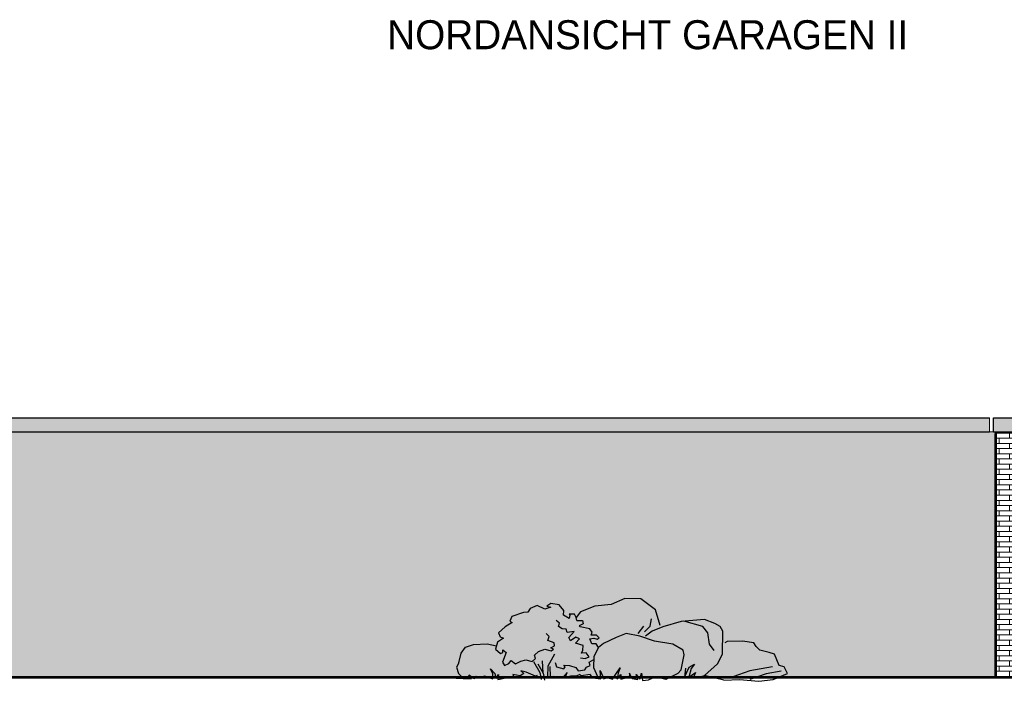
# Model space of a CAD drawing. Extents: x -73 to 359, y -4 to 85.
# Tile 121 of 149: x 267 to 279, y -2 to 6. Entities that reach past the tile are written whole.
import ezdxf

# ---------------------------------------------------------------- set-up
doc = ezdxf.new("R2010")
doc.units = 0
doc.header["$MEASUREMENT"] = 0
for name, color, linetype in [('Ansicht_Süd Garagen_8_P_ZE_SYMBOL', 7, 'Continuous'), ('Ansicht_Süd Garagen_8_P_ZE_TEXT', 7, 'Continuous'), ('Ansicht_Süd Garagen_8_R_NT_DACH', 7, 'Continuous'), ('Ansicht_Süd Garagen_8_R_TR_BODEN', 7, 'Continuous'), ('Ansicht_Süd Garagen_8_R_TR_HIDDEN', 7, 'Continuous'), ('Ansicht_Süd Garagen_8_Schraffuren', 7, 'Continuous')]:
    doc.layers.add(name, color=color, linetype=linetype)
doc.styles.add('ERSTELLTER_STIL_3', font='txt')
pattern_1 = [(0, (281.656705, -1.808974), (0, 0.0625), []), (90, (281.6567, -1.80897), (-0.25, 0), [0.0625, -0.0625]), (90, (281.7817, -1.74647), (-0.25, 0), [0.0625, -0.0625])]

msp = doc.modelspace()

# ---------------------------------------------------------------- hatches: boundary and pattern name
at = {"layer": 'Ansicht_Süd Garagen_8_Schraffuren', "linetype": 'Continuous', "lineweight": 0, "ltscale": 1000}
for points in [[(278.412, 1.311), (259.592, 1.311), (259.592, 1.144), (278.412, 1.144)], [(289.962, 1.144), (278.462, 1.144), (278.462, 1.311), (289.962, 1.311)]]:
    msp.add_hatch(color=27, dxfattribs=at).paths.add_polyline_path(points, flags=0)
at = {"layer": 'Ansicht_Süd Garagen_8_Schraffuren', "linetype": 'Continuous', "lineweight": 18, "ltscale": 1000}
h = msp.add_hatch(dxfattribs=at)
h.set_pattern_fill('MW_Verband__Läufer__DF_0008', color=9, style=0, pattern_type=2)
h.set_pattern_definition(pattern_1)
h.paths.add_polyline_path([(278.482, -1.809), (265.852, -1.809), (265.852, 0.291), (264.992, 0.291), (263.332, 0.291), (263.332, -1.159), (264.842, -1.159), (264.842, -1.809), (259.622, -1.809), (259.622, 1.144), (278.482, 1.144)], flags=0)
h = msp.add_hatch(dxfattribs=at)
h.set_pattern_fill('MW_Verband__Läufer__DF_0008', color=9, style=0, pattern_type=2)
h.set_pattern_definition(pattern_1)
h.paths.add_polyline_path([(289.932, -1.809), (278.492, -1.809), (278.492, 1.144), (289.932, 1.144)], flags=0)

# ---------------------------------------------------------------- linework, layer by layer
at = {"layer": 'Ansicht_Süd Garagen_8_P_ZE_SYMBOL', "linetype": 'Continuous', "ltscale": 1000}
for p, q in [((273.114, -0.927), (273.067, -0.962)), ((273.214, -0.944), (273.114, -0.927)), ((273.273, -1.014), (273.214, -0.944)), ((273.843, -0.94), (273.648, -0.961)), ((274.01, -0.868), (273.843, -0.94)), ((274.202, -0.871), (274.01, -0.868)), ((274.378, -1.006), (274.202, -0.871)), ((272.784, -1.036), (272.642, -1.085)), ((272.837, -1.032), (272.784, -1.036)), ((272.866, -0.988), (272.837, -1.032)), ((272.949, -0.953), (272.866, -0.988)), ((273.043, -0.997), (272.949, -0.953)), ((273.114, -0.975), (273.043, -0.997)), ((273.067, -0.962), (273.114, -0.975)), ((273.267, -1.071), (273.273, -1.014)), ((273.4, -1.058), (273.337, -1.058)), ((273.337, -1.058), (273.344, -1.071)), ((273.422, -1.096), (273.4, -1.058)), ((273.474, -1.029), (273.422, -1.096)), ((273.648, -0.961), (273.474, -1.029)), ((274.434, -1.194), (274.378, -1.006)), ((272.648, -1.159), (272.565, -1.212)), ((272.642, -1.085), (272.618, -1.142)), ((272.618, -1.142), (272.648, -1.159)), ((273.218, -1.167), (273.179, -1.134)), ((273.207, -1.208), (273.218, -1.167)), ((273.338, -1.111), (273.267, -1.071)), ((273.344, -1.071), (273.338, -1.111)), ((273.428, -1.134), (273.422, -1.096)), ((273.428, -1.134), (273.498, -1.134)), ((273.505, -1.174), (273.457, -1.2)), ((273.498, -1.134), (273.505, -1.174)), ((274.313, -1.203), (274.33, -1.112)), ((274.69, -1.146), (274.466, -1.21)), ((274.972, -1.123), (274.69, -1.146)), ((274.951, -1.205), (274.723, -1.143)), ((275.097, -1.169), (274.972, -1.123)), ((275.16, -1.205), (275.097, -1.169)), ((272.565, -1.212), (272.483, -1.282)), ((272.483, -1.282), (272.501, -1.33)), ((273.095, -1.328), (273.057, -1.291)), ((273.251, -1.233), (273.207, -1.208)), ((273.301, -1.237), (273.251, -1.233)), ((273.312, -1.279), (273.301, -1.237)), ((273.396, -1.266), (273.312, -1.279)), ((273.334, -1.341), (273.396, -1.266)), ((273.468, -1.212), (273.457, -1.2)), ((273.586, -1.234), (273.468, -1.212)), ((273.615, -1.273), (273.586, -1.234)), ((273.603, -1.313), (273.615, -1.273)), ((274.024, -1.293), (273.905, -1.339)), ((274.191, -1.324), (274.024, -1.293)), ((274.17, -1.293), (274.239, -1.203)), ((274.248, -1.27), (274.313, -1.203)), ((274.339, -1.261), (274.257, -1.322)), ((274.466, -1.21), (274.339, -1.261)), ((275.013, -1.283), (274.951, -1.205)), ((275.031, -1.42), (275.013, -1.283)), ((275.191, -1.264), (275.16, -1.205)), ((275.19, -1.542), (275.191, -1.264)), ((272.084, -1.457), (272.18, -1.423)), ((272.18, -1.423), (272.347, -1.414)), ((272.347, -1.414), (272.459, -1.438)), ((272.471, -1.396), (272.447, -1.48)), ((272.542, -1.348), (272.471, -1.396)), ((272.501, -1.33), (272.542, -1.348)), ((273.079, -1.374), (273.095, -1.328)), ((273.157, -1.403), (273.079, -1.374)), ((273.161, -1.44), (273.157, -1.403)), ((273.351, -1.378), (273.334, -1.341)), ((273.418, -1.337), (273.351, -1.378)), ((273.412, -1.407), (273.462, -1.357)), ((273.507, -1.436), (273.412, -1.407)), ((273.462, -1.357), (273.418, -1.337)), ((273.586, -1.357), (273.633, -1.348)), ((273.609, -1.414), (273.586, -1.357)), ((273.668, -1.313), (273.603, -1.313)), ((273.662, -1.414), (273.609, -1.414)), ((273.633, -1.348), (273.674, -1.361)), ((273.692, -1.458), (273.662, -1.414)), ((273.698, -1.344), (273.668, -1.313)), ((273.674, -1.361), (273.698, -1.344)), ((273.752, -1.412), (273.692, -1.458)), ((273.905, -1.339), (273.752, -1.412)), ((274.368, -1.383), (274.191, -1.324)), ((274.589, -1.42), (274.368, -1.383)), ((274.712, -1.493), (274.589, -1.42)), ((275.087, -1.498), (275.031, -1.42)), ((275.246, -1.388), (275.216, -1.402)), ((275.431, -1.383), (275.246, -1.388)), ((275.565, -1.402), (275.431, -1.383)), ((275.597, -1.449), (275.565, -1.402)), ((272.003, -1.646), (272.033, -1.528)), ((272.033, -1.528), (272.084, -1.457)), ((272.447, -1.48), (272.506, -1.532)), ((272.506, -1.532), (272.536, -1.519)), ((272.577, -1.519), (272.53, -1.638)), ((272.536, -1.519), (272.536, -1.488)), ((272.536, -1.488), (272.577, -1.519)), ((272.919, -1.554), (272.966, -1.51)), ((272.966, -1.51), (273.043, -1.48)), ((273.043, -1.48), (273.12, -1.502)), ((273.081, -1.682), (273.163, -1.537)), ((273.114, -1.466), (273.161, -1.44)), ((273.149, -1.48), (273.114, -1.466)), ((273.12, -1.502), (273.149, -1.48)), ((273.485, -1.527), (273.501, -1.494)), ((273.54, -1.523), (273.485, -1.527)), ((273.501, -1.494), (273.507, -1.436)), ((273.579, -1.573), (273.54, -1.523)), ((273.692, -1.458), (273.636, -1.569)), ((274.724, -1.548), (274.712, -1.493)), ((275.128, -1.658), (275.19, -1.542)), ((275.64, -1.493), (275.597, -1.449)), ((275.753, -1.519), (275.64, -1.493)), ((275.815, -1.542), (275.753, -1.519)), ((275.873, -1.676), (275.815, -1.542)), ((272.003, -1.646), (271.977, -1.697)), ((272.53, -1.638), (272.556, -1.676)), ((272.556, -1.676), (272.606, -1.655)), ((272.606, -1.655), (272.634, -1.618)), ((272.634, -1.618), (272.69, -1.659)), ((272.69, -1.659), (272.754, -1.624)), ((272.754, -1.624), (272.813, -1.607)), ((272.813, -1.607), (272.89, -1.629)), ((272.89, -1.629), (272.931, -1.594)), ((272.904, -1.63), (272.982, -1.763)), ((272.931, -1.594), (272.919, -1.554)), ((272.959, -1.659), (273.021, -1.771)), ((273.021, -1.771), (273.015, -1.622)), ((273.167, -1.643), (273.182, -1.695)), ((273.473, -1.585), (273.529, -1.593)), ((273.529, -1.593), (273.579, -1.573)), ((273.576, -1.639), (273.634, -1.606)), ((273.591, -1.676), (273.576, -1.639)), ((273.636, -1.569), (273.631, -1.702)), ((274.69, -1.728), (274.724, -1.548)), ((274.786, -1.696), (274.851, -1.662)), ((274.851, -1.662), (274.812, -1.714)), ((274.972, -1.798), (275.128, -1.658)), ((271.977, -1.697), (271.998, -1.775)), ((271.998, -1.775), (272.066, -1.838)), ((272.413, -1.779), (272.387, -1.717)), ((272.387, -1.717), (272.439, -1.775)), ((272.413, -1.838), (272.413, -1.779)), ((272.439, -1.775), (272.45, -1.834)), ((272.745, -1.8), (272.656, -1.784)), ((272.656, -1.784), (272.673, -1.821)), ((272.79, -1.775), (272.745, -1.8)), ((272.817, -1.759), (272.751, -1.742)), ((272.751, -1.742), (272.79, -1.775)), ((272.931, -1.808), (272.817, -1.759)), ((272.982, -1.763), (272.998, -1.846)), ((273.021, -1.771), (273.037, -1.854)), ((273.078, -1.819), (273.081, -1.682)), ((273.11, -1.815), (273.107, -1.688)), ((273.182, -1.695), (273.272, -1.717)), ((273.312, -1.762), (273.262, -1.817)), ((273.287, -1.695), (273.272, -1.673)), ((273.272, -1.673), (273.342, -1.676)), ((273.272, -1.717), (273.287, -1.695)), ((273.287, -1.825), (273.312, -1.762)), ((273.342, -1.676), (273.416, -1.702)), ((273.416, -1.702), (273.446, -1.743)), ((273.466, -1.784), (273.421, -1.806)), ((273.446, -1.743), (273.526, -1.728)), ((273.481, -1.802), (273.466, -1.784)), ((273.591, -1.784), (273.481, -1.802)), ((273.526, -1.728), (273.546, -1.699)), ((273.546, -1.699), (273.591, -1.676)), ((273.621, -1.828), (273.591, -1.784)), ((273.631, -1.702), (273.68, -1.81)), ((273.717, -1.838), (273.711, -1.738)), ((273.711, -1.738), (273.756, -1.838)), ((273.858, -1.843), (273.9, -1.78)), ((273.9, -1.78), (273.954, -1.704)), ((273.929, -1.771), (273.916, -1.843)), ((273.954, -1.704), (273.929, -1.771)), ((274.064, -1.769), (274.062, -1.83)), ((274.098, -1.837), (274.064, -1.769)), ((274.191, -1.843), (274.21, -1.771)), ((274.21, -1.771), (274.223, -1.857)), ((274.65, -1.772), (274.505, -1.847)), ((274.65, -1.772), (274.69, -1.728)), ((274.729, -1.819), (274.786, -1.696)), ((274.742, -1.709), (274.729, -1.819)), ((274.812, -1.714), (274.78, -1.819)), ((274.78, -1.819), (274.864, -1.762)), ((274.864, -1.762), (274.838, -1.819)), ((275.517, -1.74), (275.314, -1.813)), ((275.793, -1.694), (275.517, -1.74)), ((275.716, -1.779), (275.518, -1.845)), ((275.898, -1.745), (275.716, -1.779)), ((275.8, -1.845), (275.972, -1.775)), ((275.935, -1.694), (275.873, -1.676)), ((275.972, -1.775), (275.935, -1.694)), ((272.066, -1.838), (271.972, -1.834)), ((272.066, -1.838), (272.155, -1.834)), ((272.155, -1.834), (272.124, -1.791)), ((272.124, -1.791), (272.192, -1.834)), ((272.192, -1.834), (272.213, -1.807)), ((272.213, -1.807), (272.271, -1.822)), ((272.271, -1.822), (272.313, -1.803)), ((272.313, -1.803), (272.413, -1.838)), ((272.45, -1.834), (272.481, -1.787)), ((272.481, -1.787), (272.476, -1.846)), ((272.476, -1.846), (272.573, -1.825)), ((272.673, -1.821), (272.573, -1.825)), ((272.931, -1.808), (272.953, -1.794)), ((273.197, -1.832), (273.147, -1.81)), ((273.262, -1.817), (273.197, -1.832)), ((273.352, -1.806), (273.287, -1.825)), ((273.421, -1.806), (273.352, -1.806)), ((273.621, -1.828), (273.717, -1.838)), ((273.756, -1.838), (273.794, -1.824)), ((273.794, -1.824), (273.858, -1.843)), ((273.916, -1.843), (273.961, -1.785)), ((273.961, -1.785), (273.961, -1.843)), ((273.961, -1.843), (274.031, -1.824)), ((274.062, -1.83), (274.031, -1.824)), ((274.166, -1.85), (274.098, -1.837)), ((274.146, -1.785), (274.191, -1.843)), ((274.166, -1.85), (274.146, -1.785)), ((274.223, -1.857), (274.294, -1.852)), ((274.294, -1.852), (274.377, -1.814)), ((274.505, -1.847), (274.377, -1.814)), ((274.838, -1.819), (274.902, -1.819)), ((274.902, -1.819), (274.972, -1.798)), ((275.206, -1.856), (274.972, -1.798)), ((275.206, -1.856), (275.393, -1.845)), ((275.393, -1.845), (275.628, -1.868)), ((275.628, -1.868), (275.8, -1.845))]:
    msp.add_line(p, q, dxfattribs=at)
at = {"layer": 'Ansicht_Süd Garagen_8_R_NT_DACH', "linetype": 'Continuous', "ltscale": 1000}
for p, q in [((259.592, 1.311), (278.412, 1.311)), ((278.462, 1.144), (278.462, 1.311)), ((278.462, 1.311), (289.962, 1.311)), ((259.592, 1.144), (278.412, 1.144)), ((278.462, 1.144), (289.962, 1.144))]:
    msp.add_line(p, q, dxfattribs=at)
at = {"layer": 'Ansicht_Süd Garagen_8_R_TR_BODEN', "linetype": 'Continuous', "ltscale": 1000}
for p, q in [((254.807, -1.809), (292.703, -1.809)), ((292.703, -1.829), (254.807, -1.829))]:
    msp.add_line(p, q, dxfattribs=at)
at = {"layer": 'Ansicht_Süd Garagen_8_R_TR_HIDDEN', "linetype": 'Continuous', "ltscale": 1000}
for p, q in [((278.482, -1.809), (278.482, 1.118)), ((278.492, 1.144), (278.492, -1.809)), ((259.742, -1.809), (289.932, -1.809))]:
    msp.add_line(p, q, dxfattribs=at)
at = {"layer": 'Ansicht_Süd Garagen_8_Schraffuren', "color": 255, "linetype": 'Continuous', "lineweight": 18, "ltscale": 1000}
for p, q in [((278.412, 1.311), (259.592, 1.311)), ((278.412, 1.144), (278.412, 1.311)), ((278.462, 1.144), (278.462, 1.311)), ((278.462, 1.311), (289.962, 1.311)), ((259.592, 1.144), (278.412, 1.144)), ((259.622, 1.144), (278.482, 1.144)), ((289.962, 1.144), (278.462, 1.144)), ((278.482, 1.144), (278.482, -1.809)), ((278.492, -1.809), (278.492, 1.144)), ((278.492, 1.144), (289.932, 1.144)), ((278.482, -1.809), (265.852, -1.809)), ((289.932, -1.809), (278.492, -1.809))]:
    msp.add_line(p, q, dxfattribs=at)

# ---------------------------------------------------------------- texts
at = {"layer": 'Ansicht_Süd Garagen_8_P_ZE_TEXT', "linetype": 'Continuous', "insert": (271.138, 6.111), "char_height": 0.35, "attachment_point": 1, "style": 'ERSTELLTER_STIL_3'}
msp.add_mtext('{NORDANSICHT GARAGEN II}', dxfattribs=at)

doc.saveas('drawing.dxf')
